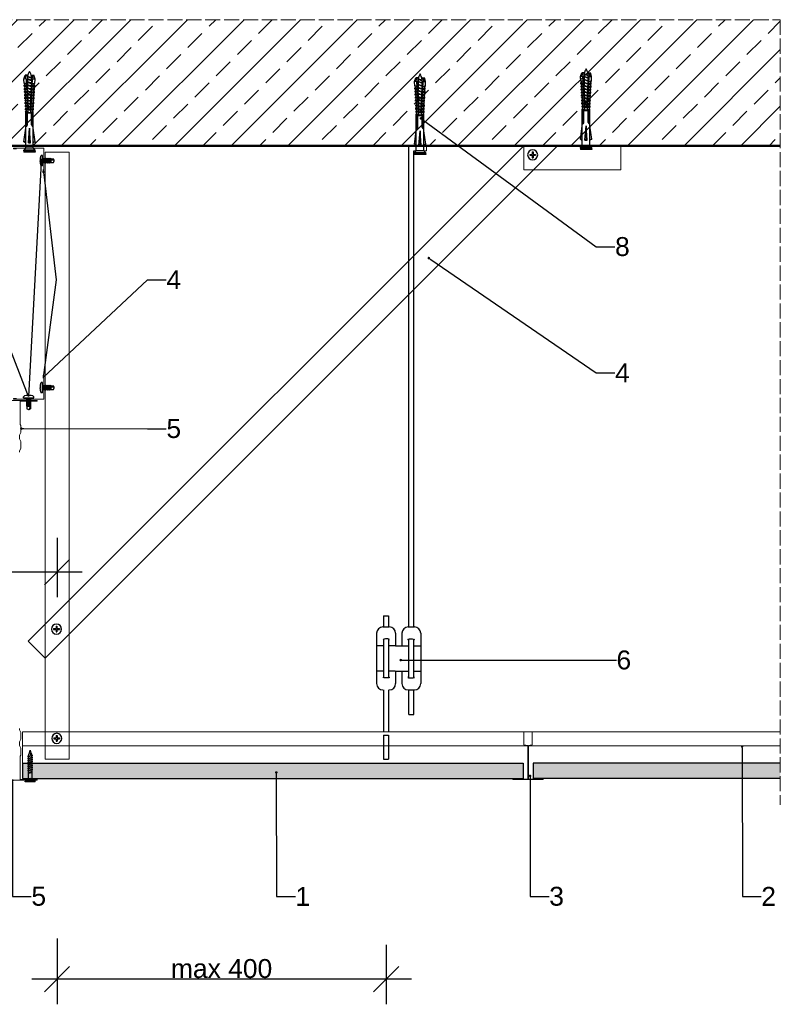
# Model space of a CAD drawing. Header units: millimetres. Extents: x 2099 to 3306, y 5217 to 6011.
# Tile 2 of 2: x 2702 to 3306, y 5230 to 6011. Entities that reach past the tile are written whole.
import ezdxf
from ezdxf import colors
from ezdxf.entities.mleader import LeaderData, LeaderLine
from ezdxf.math import Vec2, Vec3

# ---------------------------------------------------------------- set-up
doc = ezdxf.new("R2010")
doc.units = ezdxf.units.MM
doc.linetypes.add('ACAD_ISO02W100', pattern=[15, 12, -3])
for name, color, linetype, lineweight in [('_RIGIPS AKCESORIA', 7, 'Continuous', 15), ('_RIGIPS KONSTRUKCJA', 7, 'Continuous', 50), ('_Rigips Profil', 7, 'Continuous', 9), ('_RIGIPS PŁYTA', 7, 'Continuous', 25), ('Koniec', 7, 'ACAD_ISO02W100', 9), ('kreskowanie', 7, 'Continuous', 15), ('Wymiary', 7, 'Continuous', 18)]:
    doc.layers.add(name, color=color, linetype=linetype, lineweight=lineweight)
doc.layers.add('_Rigips Plyta', color=7, linetype='Continuous')
doc.layers.add('_Rigips_Akcesoria', color=7, linetype='Continuous')
doc.styles.get("Standard").update_dxf_attribs({"font": 'arial.ttf'})
doc.dimstyles.new('Rigips', dxfattribs={"dimtxt": 10, "dimasz": 10, "dimexe": 1.25, "dimexo": 0.625, "dimtad": 1, "dimtxsty": 'Standard', "dimblk": 'OBLIQUE', "dimcen": 2.5, "dimdle": 1, "dimadec": 0, "dimazin": 0, "dimtfac": 1, "dimtmove": 0, "dimatfit": 3, "dimldrblk": 'DOT', "dimfxl": 1, "dimarcsym": 0})
pattern_1 = [(0, (63.1032, 96.2978), (0.396875, 0.79375), [0, -0.79375])]

# ---------------------------------------------------------------- blocks, each defined once
blk = doc.blocks.new('T24')
at = {"layer": '_Rigips Profil'}
for p, q in [((302.61, -139.67), (302.61, -129.54)), ((302.81, -129.34), (308.91, -129.34)), ((309.11, -129.54), (309.11, -139.67)), ((305.45, -140.31), (302.78, -139.87)), ((305.61, -140.51), (305.61, -166.64)), ((306.11, -140.51), (306.11, -166.64)), ((308.95, -139.87), (306.28, -140.31)), ((293.86, -167.24), (293.86, -166.44)), ((293.96, -166.34), (294.86, -166.34)), ((293.96, -167.34), (317.76, -167.34)), ((294.36, -166.84), (305.41, -166.84)), ((306.31, -166.84), (317.36, -166.84)), ((317.76, -166.34), (316.86, -166.34)), ((317.86, -167.24), (317.86, -166.44))]:
    blk.add_line(p, q, dxfattribs=at)
for centre, radius, start, end in [((302.81, -129.54), 0.2, 90, 180), ((308.91, -129.54), 0.2, 0, 90), ((302.81, -139.67), 0.2, 180, 260.53768), ((305.41, -140.51), 0.2, 0, 80.53768), ((306.31, -140.51), 0.2, 99.46232, 180), ((308.91, -139.67), 0.2, 279.46232, 0), ((293.96, -166.44), 0.1, 90, 180), ((293.96, -167.24), 0.1, 180, 270), ((305.41, -166.64), 0.2, 270, 0), ((306.31, -166.64), 0.2, 180, 270), ((317.76, -166.44), 0.1, 0, 90), ((317.76, -167.24), 0.1, 270, 0)]:
    blk.add_arc(centre, radius, start, end, dxfattribs=at)
blk = doc.blocks.new('_Dot')
at = {"color": 0, "linetype": 'ByBlock', "lineweight": -2}
blk.add_line((-0.5, 0), (-1, 0), dxfattribs=at)
at = {"color": 0, "linetype": 'ByBlock', "const_width": 0.5}
blk.add_lwpolyline([(-0.25, 0, 1), (0.25, 0, 1)], format="xyb", close=True, dxfattribs=at)
blk = doc.blocks.new('Katownik 19x24')
at = {"layer": '_RIGIPS AKCESORIA'}
for p, q in [((652.64, 133.08), (652.64, 109.53)), ((653.14, 133.08), (653.14, 131.08)), ((671.39, 109.83), (669.39, 109.83)), ((652.84, 109.33), (671.39, 109.33))]:
    blk.add_line(p, q, dxfattribs=at)
for centre, radius, start, end in [((652.89, 133.08), 0.25, 0, 180), ((652.84, 109.53), 0.2, 180, 270), ((671.39, 109.58), 0.25, 270, 90)]:
    blk.add_arc(centre, radius, start, end, dxfattribs=at)
blk = doc.blocks.new('F13')
at = {"layer": '_RIGIPS AKCESORIA'}
for p, q in [((653.62, 96.67), (652.62, 94.67)), ((652.62, 94.67), (652.62, 89.17)), ((653.62, 97.67), (653.62, 96.67)), ((653.62, 87.17), (652.62, 89.17)), ((653.62, 87.17), (653.62, 84.17)), ((653.62, 84.17), (652.62, 82.17)), ((652.62, 82.17), (652.62, 76.67)), ((653.12, 75.67), (652.62, 76.67)), ((653.12, 75.67), (653.12, 57.37)), ((666.12, 75.42), (666.12, 73.42)), ((666.62, 56.87), (666.62, 75.42)), ((639.87, 57.17), (652.92, 57.17)), ((639.87, 56.67), (666.42, 56.67))]:
    blk.add_line(p, q, dxfattribs=at)
for centre, radius, start, end in [((666.37, 75.42), 0.25, 0, 180), ((639.87, 56.92), 0.25, 90, 270), ((652.92, 57.37), 0.2, 270, 0), ((666.42, 56.87), 0.2, 270, 0)]:
    blk.add_arc(centre, radius, start, end, dxfattribs=at)
blk = doc.blocks.new('kolek rozprezny komplet 60')
for p, q in [((390.66, 217.01), (390.76, 218.91)), ((393.75, 218.75), (390.71, 217.96)), ((393.81, 219.85), (390.76, 218.91)), ((393.68, 217.35), (393.81, 219.85)), ((397.41, 219.66), (393.81, 219.85)), ((397.31, 217.76), (397.41, 219.66)), ((399, 219.58), (397.82, 218.98)), ((398.9, 217.68), (399, 219.58)), ((399.8, 219.54), (399, 219.58)), ((399.7, 217.64), (399.8, 219.54)), ((401.4, 219.45), (400.22, 218.85)), ((401.3, 217.56), (401.4, 219.45)), ((402.2, 219.41), (401.4, 219.45)), ((402.1, 217.51), (402.2, 219.41)), ((403.8, 219.33), (402.61, 218.72)), ((403.7, 217.43), (403.8, 219.33)), ((404.6, 219.29), (403.8, 219.33)), ((404.5, 217.39), (404.6, 219.29)), ((406.19, 219.2), (405.01, 218.6)), ((406.09, 217.3), (406.19, 219.2)), ((406.99, 219.16), (406.19, 219.2)), ((406.89, 217.26), (406.99, 219.16)), ((408.59, 219.08), (407.41, 218.47)), ((408.49, 217.18), (408.59, 219.08)), ((409.39, 219.03), (408.59, 219.08)), ((409.29, 217.14), (409.39, 219.03)), ((410.99, 218.95), (409.8, 218.35)), ((410.89, 217.05), (410.99, 218.95)), ((412.59, 218.87), (411.4, 218.26)), ((412.49, 216.97), (412.59, 218.87)), ((413.38, 218.82), (412.59, 218.87)), ((413.28, 216.93), (413.38, 218.82)), ((414.98, 218.74), (413.8, 218.14)), ((414.88, 216.84), (414.98, 218.74)), ((415.78, 218.7), (414.98, 218.74)), ((415.68, 216.8), (415.78, 218.7)), ((443.47, 219.95), (432.8, 218.45)), ((443.47, 218.45), (443.47, 219.95)), ((443.47, 219.95), (444.34, 218.45)), ((450.17, 219.95), (448.67, 218.45)), ((450.17, 219.95), (450.17, 210.95)), ((450.67, 219.95), (450.17, 219.95)), ((450.67, 219.95), (450.67, 210.95)), ((450.67, 219.35), (451.17, 219.95)), ((451.17, 219.95), (451.67, 219.95)), ((451.17, 219.95), (451.17, 210.95)), ((451.67, 219.95), (451.67, 210.95)), ((393.15, 216.88), (390.66, 217.01)), ((393.15, 214.02), (390.66, 213.89)), ((390.66, 213.89), (390.76, 211.99)), ((393.75, 212.15), (390.71, 212.94)), ((393.81, 211.05), (390.76, 211.99)), ((391.67, 216.95), (392.67, 216.95)), ((392.67, 216.95), (391.67, 213.95)), ((391.67, 213.95), (391.71, 213.45)), ((391.71, 213.45), (392.07, 213.95)), ((392.67, 216.95), (392.07, 213.95)), ((393.07, 216.95), (392.07, 213.95)), ((392.07, 213.95), (393.67, 213.95)), ((392.67, 216.95), (393.04, 217.45)), ((393.07, 216.95), (393.04, 217.45)), ((393.07, 216.95), (394.67, 216.95)), ((394.67, 216.95), (393.67, 213.95)), ((393.67, 213.95), (393.7, 213.55)), ((417.38, 216.11), (393.68, 217.35)), ((417.38, 214.79), (393.68, 213.55)), ((393.68, 213.55), (393.81, 211.05)), ((420.47, 216.55), (393.71, 217.95)), ((420.47, 214.35), (393.71, 212.95)), ((393.78, 213.55), (394.07, 213.95)), ((397.41, 211.24), (393.81, 211.05)), ((394.67, 216.95), (394.07, 213.95)), ((395.07, 216.95), (394.07, 213.95)), ((394.07, 213.95), (396.07, 213.95)), ((394.67, 216.95), (394.92, 217.29)), ((395.07, 216.95), (395.05, 217.28)), ((395.07, 216.95), (397.07, 216.95)), ((397.07, 216.95), (396.07, 213.95)), ((396.07, 213.95), (396.09, 213.67)), ((396.28, 213.68), (396.47, 213.95)), ((397.07, 216.95), (396.47, 213.95)), ((397.47, 216.95), (396.47, 213.95)), ((396.47, 213.95), (398.47, 213.95)), ((397.07, 216.95), (397.23, 217.17)), ((397.31, 213.14), (397.41, 211.24)), ((397.47, 216.95), (397.46, 217.16)), ((397.47, 216.95), (399.47, 216.95)), ((397.67, 217.14), (397.71, 217.74)), ((397.67, 213.76), (397.71, 213.16)), ((399, 211.32), (397.82, 211.93)), ((398.47, 217.1), (398.5, 217.7)), ((399.47, 216.95), (398.47, 213.95)), ((398.47, 213.95), (398.48, 213.8)), ((398.47, 213.8), (398.5, 213.2)), ((398.77, 213.81), (398.87, 213.95)), ((399.47, 216.95), (398.87, 213.95)), ((399.87, 216.95), (398.87, 213.95)), ((398.87, 213.95), (400.87, 213.95)), ((398.9, 213.22), (399, 211.32)), ((399.8, 211.36), (399, 211.32)), ((399.47, 216.95), (399.55, 217.05)), ((399.7, 213.26), (399.8, 211.36)), ((399.87, 216.95), (399.87, 217.03)), ((399.87, 216.95), (401.38, 216.95)), ((400.07, 217.02), (400.1, 217.62)), ((400.07, 213.88), (400.1, 213.28)), ((401.4, 211.45), (400.22, 212.05)), ((400.87, 216.98), (400.9, 217.58)), ((401.87, 216.92), (400.87, 213.95)), ((400.87, 213.95), (400.88, 213.92)), ((400.87, 213.92), (400.9, 213.32)), ((401.87, 216.92), (401.27, 213.95)), ((402.26, 216.9), (401.27, 213.95)), ((401.27, 213.95), (401.38, 213.95)), ((401.27, 213.94), (401.27, 213.95)), ((401.3, 213.35), (401.4, 211.45)), ((402.2, 211.49), (401.4, 211.45)), ((402.1, 213.39), (402.2, 211.49)), ((402.47, 216.89), (402.5, 217.49)), ((402.47, 214.01), (402.5, 213.41)), ((403.8, 211.57), (402.61, 212.18)), ((403.27, 216.85), (403.3, 217.45)), ((403.27, 214.05), (403.3, 213.45)), ((404.22, 216.8), (403.31, 214.05)), ((404.24, 216.8), (403.7, 214.07)), ((403.7, 213.47), (403.8, 211.57)), ((404.62, 216.78), (403.72, 214.07)), ((404.6, 211.62), (403.8, 211.57)), ((404.5, 213.51), (404.6, 211.62)), ((404.86, 216.77), (404.9, 217.37)), ((404.86, 214.13), (404.9, 213.53)), ((406.19, 211.7), (405.01, 212.3)), ((405.66, 216.73), (405.69, 217.32)), ((405.66, 214.17), (405.69, 213.58)), ((406.58, 216.68), (405.75, 214.18)), ((406.09, 213.6), (406.19, 211.7)), ((406.62, 216.68), (406.12, 214.2)), ((406.98, 216.66), (406.16, 214.2)), ((406.99, 211.74), (406.19, 211.7)), ((406.89, 213.64), (406.99, 211.74)), ((407.26, 216.64), (407.29, 217.24)), ((407.26, 214.26), (407.29, 213.66)), ((408.59, 211.82), (407.41, 212.43)), ((408.06, 216.6), (408.09, 217.2)), ((408.06, 214.3), (408.09, 213.7)), ((408.94, 216.55), (408.19, 214.31)), ((408.49, 213.72), (408.59, 211.82)), ((408.99, 216.55), (408.55, 214.33)), ((409.39, 211.87), (408.59, 211.82)), ((409.34, 216.53), (408.6, 214.33)), ((409.29, 213.76), (409.39, 211.87)), ((409.66, 216.52), (409.69, 217.12)), ((409.66, 214.38), (409.69, 213.79)), ((410.99, 211.95), (409.8, 212.55)), ((410.46, 216.47), (410.49, 217.07)), ((410.46, 214.43), (410.49, 213.83)), ((411.3, 216.43), (410.64, 214.44)), ((410.89, 213.85), (410.99, 211.95)), ((411.37, 216.43), (410.98, 214.45)), ((411.69, 216.41), (411.04, 214.46)), ((412.59, 212.03), (411.4, 212.64)), ((412.05, 216.39), (412.09, 216.99)), ((412.05, 214.51), (412.09, 213.91)), ((412.49, 213.93), (412.59, 212.03)), ((413.38, 212.08), (412.59, 212.03)), ((412.85, 216.35), (412.89, 216.95)), ((412.85, 214.55), (412.89, 213.95)), ((413.66, 216.31), (413.08, 214.56)), ((413.28, 213.97), (413.38, 212.08)), ((413.75, 216.3), (413.4, 214.58)), ((414.05, 216.29), (413.49, 214.58)), ((414.98, 212.16), (413.8, 212.76)), ((414.45, 216.27), (414.48, 216.86)), ((414.45, 214.64), (414.48, 214.04)), ((414.88, 214.06), (414.98, 212.16)), ((415.78, 212.2), (414.98, 212.16)), ((415.25, 216.22), (415.28, 216.82)), ((415.25, 214.68), (415.28, 214.08)), ((416.02, 216.18), (415.52, 214.69)), ((415.68, 214.1), (415.78, 212.2)), ((416.12, 216.18), (415.83, 214.71)), ((416.41, 216.16), (415.93, 214.71)), ((417.38, 218.62), (416.2, 218.01)), ((417.38, 212.29), (416.2, 212.89)), ((417.28, 216.72), (417.38, 218.62)), ((417.28, 214.18), (417.38, 212.29)), ((418.18, 218.57), (417.38, 218.62)), ((418.18, 212.33), (417.38, 212.29)), ((418.22, 215.58), (418.01, 214.95)), ((418.08, 216.68), (418.18, 218.57)), ((418.08, 214.22), (418.18, 212.33)), ((419.78, 218.49), (418.59, 217.89)), ((419.78, 212.41), (418.59, 213.01)), ((419.68, 216.59), (419.78, 218.49)), ((419.68, 214.31), (419.78, 212.41)), ((430.17, 217.15), (419.71, 217.15)), ((430.17, 213.75), (419.71, 213.75)), ((431.37, 217.95), (419.75, 217.95)), ((431.37, 212.95), (419.75, 212.95)), ((448.67, 218.45), (419.77, 218.45)), ((448.67, 212.45), (419.77, 212.45)), ((420.47, 217.15), (420.47, 213.75)), ((420.67, 217.15), (420.67, 213.75)), ((420.87, 217.15), (420.87, 213.75)), ((444.34, 216.37), (432.8, 215.45)), ((432.8, 215.45), (443.47, 215.45)), ((444.34, 214.53), (432.8, 215.45)), ((443.47, 210.95), (432.8, 212.45)), ((444.34, 216.37), (443.47, 215.45)), ((444.34, 214.53), (443.47, 215.45)), ((443.47, 212.45), (443.47, 210.95)), ((443.47, 210.95), (444.34, 212.45)), ((444.34, 214.53), (444.34, 216.37)), ((448.67, 218.45), (448.67, 212.45)), ((448.67, 216.95), (448.67, 213.95)), ((450.17, 210.95), (448.67, 212.45)), ((450.67, 210.95), (450.17, 210.95)), ((450.67, 211.55), (451.17, 210.95)), ((451.17, 210.95), (451.67, 210.95))]:
    blk.add_line(p, q)
for centre, radius, start, end in [((397.68, 219.24), 0.3, 177, 297), ((400.08, 219.12), 0.3, 177, 297), ((402.48, 218.99), 0.3, 177, 297), ((404.87, 218.87), 0.3, 177, 297), ((407.27, 218.74), 0.3, 177, 297), ((393.41, 206.24), 10.85, 99.20383, 121.90826), ((393.41, 224.66), 10.85, 238.09174, 260.79617), ((393.65, 216.85), 0.5, 87, 177), ((393.65, 214.05), 0.5, 183, 273), ((397.68, 211.66), 0.3, 63, 183), ((400.08, 211.78), 0.3, 63, 183), ((402.48, 211.91), 0.3, 63, 183), ((404.87, 212.03), 0.3, 63, 183), ((407.27, 212.16), 0.3, 63, 183), ((409.67, 218.61), 0.3, 177, 297), ((409.67, 212.29), 0.3, 63, 183), ((411.27, 218.53), 0.3, 177, 297), ((411.27, 212.37), 0.3, 63, 183), ((413.66, 218.41), 0.3, 177, 297), ((413.66, 212.5), 0.3, 63, 183), ((416.06, 218.28), 0.3, 177, 297), ((416.06, 212.62), 0.3, 63, 183), ((417.55, 215.45), 0.682, 255.86037, 104.13858), ((418.46, 218.15), 0.3, 177, 297), ((418.46, 212.75), 0.3, 63, 183), ((422.67, 216.95), 1, 90, 168.46304), ((422.67, 213.95), 1, 191.53696, 270), ((430.17, 218.45), 1.3, 270, 0), ((430.17, 212.45), 1.3, 0, 90)]:
    blk.add_arc(centre, radius, start, end)
blk = doc.blocks.new('TN_gora')
at = {"layer": '_Rigips_Akcesoria'}
for p, q in [((2339.89, 2380.26), (2339.89, 2382.26)), ((2339.89, 2382.26), (2340.55, 2382.26)), ((2340.55, 2380.26), (2340.55, 2382.26)), ((2337.89, 2380.26), (2339.89, 2380.26)), ((2337.89, 2379.59), (2337.89, 2380.26)), ((2337.89, 2379.59), (2339.89, 2379.59)), ((2339.89, 2377.59), (2339.89, 2379.59)), ((2339.89, 2377.59), (2340.55, 2377.59)), ((2340.55, 2380.26), (2342.55, 2380.26)), ((2340.55, 2379.59), (2342.55, 2379.59)), ((2340.55, 2377.59), (2340.55, 2379.59)), ((2342.55, 2379.59), (2342.55, 2380.26))]:
    blk.add_line(p, q, dxfattribs=at)
blk.add_circle((2340.22, 2379.92), 4, dxfattribs=at)
blk = doc.blocks.new('sr')
at = {"layer": '_Rigips_Akcesoria'}
for p, q in [((0, 0.75), (0.44, 0.75)), ((0.65, 0.75), (0.4, 1.02)), ((0.4, 1.02), (0.64, -0.7)), ((0.87, -0.7), (0.65, 0.75)), ((0.65, 0.75), (1.15, 0.75)), ((1.11, 1.02), (1.35, -0.7)), ((1.36, 0.75), (1.11, 1.02)), ((1.58, -0.7), (1.36, 0.75)), ((1.36, 0.75), (1.79, 0.75)), ((2, 0.75), (1.75, 1.02)), ((1.75, 1.02), (1.99, -0.7)), ((2.22, -0.7), (2, 0.75)), ((2, 0.75), (2.46, 0.75)), ((2.67, 0.75), (2.42, 1.02)), ((2.42, 1.02), (2.66, -0.7)), ((2.67, 0.75), (3.12, 0.75)), ((2.89, -0.7), (2.67, 0.75)), ((3.33, 0.75), (3.08, 1.02)), ((3.08, 1.02), (3.32, -0.7)), ((3.55, -0.7), (3.33, 0.75)), ((3.33, 0.75), (3.74, 0.75)), ((3.96, 0.75), (3.7, 1.02)), ((3.7, 1.02), (3.94, -0.7)), ((4.17, -0.7), (3.96, 0.75)), ((3.96, 0.75), (4.39, 0.75)), ((4.6, 0.75), (4.35, 1.02)), ((4.35, 1.02), (4.59, -0.7)), ((4.82, -0.7), (4.6, 0.75)), ((4.6, 0.75), (5.02, 0.75)), ((5.24, 0.75), (4.99, 1.02)), ((4.99, 1.02), (5.23, -0.7)), ((5.46, -0.7), (5.24, 0.75)), ((5.24, 0.75), (5.7, 0.75)), ((5.91, 0.75), (5.66, 1.02)), ((5.66, 1.02), (5.9, -0.7)), ((6.13, -0.7), (5.91, 0.75)), ((5.91, 0.75), (6.32, 0.75)), ((6.26, 1.02), (6.32, 0.75)), ((6.51, 0.75), (6.26, 1.02)), ((6.32, 0.75), (6.59, -0.52)), ((6.51, 0.75), (8.69, 0.75)), ((6.59, -0.52), (6.51, 0.75)), ((6.53, 0.39), (7.92, 0.39)), ((7.92, 0.39), (9.17, 0.08)), ((9.17, 0.2), (8.69, 0.75)), ((9.17, -0.04), (9.17, 0.2)), ((0, -0.7), (0.64, -0.7)), ((0.64, -0.7), (0.79, -0.95)), ((0.79, -0.95), (0.87, -0.7)), ((0.87, -0.7), (1.35, -0.7)), ((1.35, -0.7), (1.51, -0.95)), ((1.51, -0.95), (1.58, -0.7)), ((1.58, -0.7), (1.99, -0.7)), ((1.99, -0.7), (2.14, -0.95)), ((2.14, -0.95), (2.22, -0.7)), ((2.22, -0.7), (2.66, -0.7)), ((2.66, -0.7), (2.81, -0.95)), ((2.81, -0.95), (2.89, -0.7)), ((2.89, -0.7), (3.32, -0.7)), ((3.32, -0.7), (3.47, -0.95)), ((3.47, -0.95), (3.55, -0.7)), ((3.55, -0.7), (3.94, -0.7)), ((3.94, -0.7), (4.1, -0.95)), ((4.1, -0.95), (4.17, -0.7)), ((4.17, -0.7), (4.59, -0.7)), ((4.59, -0.7), (4.75, -0.95)), ((4.75, -0.95), (4.82, -0.7)), ((4.82, -0.7), (5.23, -0.7)), ((5.23, -0.7), (5.38, -0.95)), ((5.38, -0.95), (5.46, -0.7)), ((5.46, -0.7), (5.9, -0.7)), ((5.9, -0.7), (6.06, -0.95)), ((6.06, -0.95), (6.13, -0.7)), ((6.13, -0.7), (8.64, -0.7)), ((8.64, -0.7), (9.17, -0.04))]:
    blk.add_line(p, q, dxfattribs=at)
blk = doc.blocks.new('pchelka')
at = {"layer": '_Rigips_Akcesoria'}
for p, q in [((-0.27, 0.77), (-0.27, 0.35)), ((-0.27, 0.35), (0.01, 0.35)), ((0.01, -0.17), (0.01, 0.35)), ((1.56, 4.09), (0.6, 4.09)), ((1.56, -3.91), (1.56, 4.09)), ((-0.27, -0.17), (0.01, -0.17)), ((-0.27, -0.59), (-0.27, -0.17)), ((1.56, -3.91), (0.6, -3.91))]:
    blk.add_line(p, q, dxfattribs=at)
for centre, radius, start, end in [((11.46, 1.09), 11.74, 168.81783, 181.54986), ((13.29, -8.02), 17.54, 136.34353, 139.54371), ((11.46, -0.91), 11.74, 178.45014, 191.18217), ((13.29, 8.2), 17.54, 220.45629, 223.65647)]:
    blk.add_arc(centre, radius, start, end, dxfattribs=at)
at = {"layer": '_Rigips_Akcesoria', "yscale": 1.99}
blk.add_blockref('sr', (1.56, 0.09), dxfattribs=at)
blk = doc.blocks.new('TN 25')
at = {"layer": '_Rigips_Akcesoria'}
for p, q in [((0, -0.84), (0, 7.16)), ((0, 7.16), (0.46, 7.16)), ((0.46, 4.78), (0, 4.78)), ((0, 3.5), (1.77, 3.5)), ((0, 2.83), (1.77, 2.83)), ((0.46, 1.64), (0, 1.64)), ((0.46, 7.16), (0.46, 4.78)), ((0.46, -0.84), (0.46, 1.64)), ((1.77, 3.5), (1.77, 4.2)), ((1.77, 2.83), (1.77, 2.18)), ((3.02, 4.46), (8.47, 4.46)), ((7.49, 2.01), (3.55, 2.01)), ((7.12, 4.46), (7.12, 3.18)), ((8.03, 2.01), (7.12, 4.46)), ((7.12, 3.18), (7.65, 1.53)), ((7.65, 1.53), (8.03, 2.01)), ((9.41, 2.01), (8.03, 2.01)), ((8.47, 4.46), (8.79, 5)), ((9.61, 1.51), (8.47, 4.46)), ((8.79, 5), (9.93, 2.01)), ((9, 4.46), (10.1, 4.46)), ((9.93, 2.01), (9.61, 1.51)), ((11.04, 2.01), (9.93, 2.01)), ((10.1, 4.46), (10.41, 5)), ((11.23, 1.51), (10.1, 4.46)), ((10.41, 5), (11.56, 2.01)), ((10.62, 4.46), (11.67, 4.46)), ((11.56, 2.01), (11.23, 1.51)), ((12.61, 2.01), (11.56, 2.01)), ((11.67, 4.46), (11.99, 5)), ((12.81, 1.51), (11.67, 4.46)), ((11.99, 5), (13.14, 2.01)), ((12.2, 4.46), (13.21, 4.46)), ((13.14, 2.01), (12.81, 1.51)), ((14.15, 2.01), (13.14, 2.01)), ((13.21, 4.46), (13.52, 5)), ((14.34, 1.51), (13.21, 4.46)), ((13.52, 5), (14.67, 2.01)), ((13.73, 4.46), (14.8, 4.46)), ((14.67, 2.01), (14.34, 1.51)), ((15.74, 2.01), (14.67, 2.01)), ((14.8, 4.46), (15.12, 5)), ((15.94, 1.51), (14.8, 4.46)), ((15.12, 5), (16.26, 2.01)), ((15.33, 4.46), (16.42, 4.46)), ((16.26, 2.01), (15.94, 1.51)), ((17.36, 2.01), (16.26, 2.01)), ((16.42, 4.46), (16.73, 5)), ((17.55, 1.51), (16.42, 4.46)), ((16.73, 5), (17.88, 2.01)), ((16.94, 4.46), (17.99, 4.46)), ((17.88, 2.01), (17.55, 1.51)), ((18.93, 2.01), (17.88, 2.01)), ((17.99, 4.46), (18.31, 5)), ((19.13, 1.51), (17.99, 4.46)), ((18.31, 5), (19.45, 2.01)), ((18.52, 4.46), (19.68, 4.46)), ((19.45, 2.01), (19.13, 1.51)), ((19.45, 2.01), (20.62, 2.01)), ((19.68, 4.46), (20, 5)), ((20.82, 1.51), (19.68, 4.46)), ((20, 5), (21.14, 2.01)), ((20.21, 4.46), (20.7, 4.46)), ((20.7, 4.46), (22.28, 3.98)), ((21.14, 2.01), (20.82, 1.51)), ((21.14, 2.01), (21.81, 2.12)), ((21.85, 1.83), (21.67, 3.28)), ((21.67, 3.28), (22.14, 2.4)), ((22.14, 2.4), (21.85, 1.83)), ((22.7, 2.36), (22.14, 2.4)), ((22.28, 3.98), (22.56, 4.37)), ((22.7, 2.36), (22.28, 3.98)), ((22.56, 4.37), (23.03, 2.71)), ((23.03, 2.71), (22.7, 2.36)), ((22.71, 3.85), (25, 3.24)), ((25, 3.24), (23.03, 2.71)), ((0, -0.84), (0.46, -0.84))]:
    blk.add_line(p, q, dxfattribs=at)
for centre, major_axis, ratio, start_param, end_param in [((3.09, 7.67), (0.17, 3.2), 0.826134, 1.773653, 3.180586), ((-0.04, 0.9), (0, 3.93), 0.848176, -0.720942, -0.151112), ((3.37, -1.57), (0.28, 3.57), 0.832181, 0.035984, 1.430787), ((-2.73, 15.91), (0, 14.76), 0.848176, 3.399396, 3.475072), ((0.59, 4.62), (0, 2.81), 0.848176, 3.475072, 3.862535), ((1.66, 3.18), (0, 0.895), 0.848176, -1.552777, -0.720942), ((1.66, 3.18), (0, 0.895), 0.848176, 3.862535, 4.730408)]:
    blk.add_ellipse(centre, major_axis=major_axis, ratio=ratio, start_param=start_param, end_param=end_param, dxfattribs=at)
blk = doc.blocks.new('_Oblique')
at = {"color": 0, "linetype": 'ByBlock', "lineweight": -2}
blk.add_line((-0.5, -0.5), (0.5, 0.5), dxfattribs=at)
blk = doc.blocks.new('*D53')
at = {"layer": '_RIGIPS AKCESORIA', "color": 0, "lineweight": -2, "transparency": 16777216}
for p, q in [((2471, 5605.35), (2471, 5553.04)), ((2731.97, 5600.1), (2731.97, 5553.04)), ((2751.97, 5573.04), (2451, 5573.04))]:
    blk.add_line(p, q, dxfattribs=at)
at = {"layer": 'Defpoints', "color": 0, "transparency": 16777216}
for p in [(2471, 5605.98), (2731.97, 5600.73), (2471, 5573.04)]:
    blk.add_point(p, dxfattribs=at)
at = {"layer": '_RIGIPS AKCESORIA', "color": 0, "lineweight": -2, "transparency": 16777216, "xscale": 20, "yscale": 20, "zscale": 20, "rotation": 180}
blk.add_blockref('_Oblique', (2471, 5573.04), dxfattribs=at)
at = {"layer": '_RIGIPS AKCESORIA', "color": 0, "lineweight": -2, "transparency": 16777216, "xscale": 20, "yscale": 20, "zscale": 20}
blk.add_blockref('_Oblique', (2731.97, 5573.04), dxfattribs=at)
at = {"layer": '_RIGIPS AKCESORIA', "color": 0, "transparency": 16777216, "insert": (2601.48, 5581.32), "char_height": 15, "attachment_point": 5}
blk.add_mtext('max 400', dxfattribs=at)
blk = doc.blocks.new('*D54')
at = {"layer": '_RIGIPS AKCESORIA', "color": 0, "lineweight": -2, "transparency": 16777216}
for p, q in [((2731.97, 5282.53), (2731.97, 5230.22)), ((2992.95, 5277.28), (2992.95, 5230.22)), ((3012.95, 5250.22), (2711.97, 5250.22))]:
    blk.add_line(p, q, dxfattribs=at)
at = {"layer": 'Defpoints', "color": 0, "transparency": 16777216}
for p in [(2731.97, 5283.16), (2992.95, 5277.91), (2731.97, 5250.22)]:
    blk.add_point(p, dxfattribs=at)
at = {"layer": '_RIGIPS AKCESORIA', "color": 0, "lineweight": -2, "transparency": 16777216, "xscale": 20, "yscale": 20, "zscale": 20, "rotation": 180}
blk.add_blockref('_Oblique', (2731.97, 5250.22), dxfattribs=at)
at = {"layer": '_RIGIPS AKCESORIA', "color": 0, "lineweight": -2, "transparency": 16777216, "xscale": 20, "yscale": 20, "zscale": 20}
blk.add_blockref('_Oblique', (2992.95, 5250.22), dxfattribs=at)
at = {"layer": '_RIGIPS AKCESORIA', "color": 0, "transparency": 16777216, "insert": (2862.46, 5258.5), "char_height": 15, "attachment_point": 5}
blk.add_mtext('max 400', dxfattribs=at)

msp = doc.modelspace()

# ---------------------------------------------------------------- hatches: boundary and pattern name
at = {"layer": '_Rigips Plyta'}
h = msp.add_hatch(dxfattribs=at)
h.set_pattern_fill('DOTS', color=253, scale=0.5)
h.set_pattern_definition(pattern_1)
h.paths.add_polyline_path([(2704.496, 5421.423), (2704.496, 5409.423), (3101.553, 5409.423), (3101.553, 5421.423)])
h = msp.add_hatch(dxfattribs=at)
h.set_pattern_fill('DOTS', color=253, scale=0.5)
h.set_pattern_definition(pattern_1)
h.paths.add_polyline_path([(3305.525, 5409.423), (3305.525, 5421.423), (3109.496, 5421.423), (3109.496, 5409.423)])
at = {"layer": 'kreskowanie'}
h = msp.add_hatch(dxfattribs=at)
h.set_pattern_fill('ANSI33', color=256, scale=5)
h.set_pattern_definition([(45, (-82.925, 1341.766), (-22.45064, 22.45064), []), (45, (-60.475, 1341.766), (-22.45064, 22.45064), [15.875, -7.9375])])
h.paths.add_polyline_path([(3305.525, 6011.173), (2099.442, 6011.173), (2099.442, 5911.173), (3305.525, 5911.173)])

# ---------------------------------------------------------------- linework, layer by layer
for p, q in [((3010.868, 5529.545), (3010.868, 5911.173)), ((3014.868, 5529.545), (3014.868, 5907.173)), ((2990.946, 5538.421), (2990.946, 5529.545)), ((2990.946, 5538.421), (2994.946, 5538.421)), ((2994.946, 5538.421), (2994.946, 5529.545)), ((2990.416, 5529.545), (2995.416, 5529.545)), ((2990.946, 5529.545), (2994.946, 5529.545)), ((3010.416, 5529.545), (3015.416, 5529.545)), ((2985.416, 5524.545), (2985.416, 5484.545)), ((3000.416, 5524.545), (3000.416, 5514.545)), ((3005.416, 5524.545), (3005.416, 5514.545)), ((3020.416, 5524.545), (3020.416, 5484.545)), ((2990.946, 5514.545), (2985.416, 5514.545)), ((2990.946, 5519.818), (2990.946, 5489.271)), ((2994.946, 5519.887), (2994.946, 5489.203)), ((3000.181, 5514.545), (2994.946, 5514.545)), ((3000.416, 5514.545), (3005.416, 5514.545)), ((3005.416, 5514.545), (3010.868, 5514.545)), ((3010.868, 5489.206), (3010.868, 5519.884)), ((3014.868, 5489.267), (3014.868, 5519.823)), ((3014.868, 5514.545), (3020.416, 5514.545)), ((2990.946, 5494.545), (2985.416, 5494.545)), ((3000.181, 5494.545), (2994.946, 5494.545)), ((3000.416, 5494.545), (3000.416, 5484.545)), ((3000.416, 5494.545), (3005.416, 5494.545)), ((3005.416, 5494.545), (3010.868, 5494.545)), ((3005.416, 5494.545), (3005.416, 5484.545)), ((3014.868, 5494.545), (3020.416, 5494.545)), ((2990.946, 5479.545), (2990.946, 5446.423)), ((2994.946, 5479.545), (2994.946, 5446.423)), ((3010.416, 5479.545), (3015.416, 5479.545)), ((3010.868, 5459.967), (3010.868, 5479.545)), ((3010.868, 5479.545), (3014.868, 5479.545)), ((3014.868, 5459.967), (3014.868, 5479.545)), ((3010.868, 5459.967), (3014.868, 5459.967)), ((2990.946, 5443.781), (2994.946, 5443.781)), ((2990.946, 5443.781), (2990.946, 5424.583)), ((2994.946, 5443.781), (2994.946, 5424.583)), ((2990.946, 5424.583), (2994.946, 5424.583))]:
    msp.add_line(p, q)
for centre, start, end in [((2990.416, 5524.545), 90, 180), ((2995.416, 5524.545), 0, 90), ((3010.416, 5524.545), 90, 180), ((3015.416, 5524.545), 0, 90), ((2990.416, 5484.545), 180, 270), ((2995.416, 5484.545), 270, 0), ((3010.416, 5484.545), 180, 270), ((3015.416, 5484.545), 270, 0)]:
    msp.add_arc(centre, 5, start, end)
for centre, major_axis, start_param, end_param in [((2993.105, 5519.557), (-2.608, 0), 2.3548422, 6.8788572), ((3012.728, 5489.533), (2.608, 0), 2.3651348, 6.8916589)]:
    msp.add_ellipse(centre, major_axis=major_axis, ratio=0.1784943, start_param=start_param, end_param=end_param)
at = {"extrusion": (0, 0, -1)}
for centre, major_axis, start_param, end_param in [((3012.728, 5519.557), (2.608, 0), 2.3651348, 6.8916589), ((2993.105, 5489.533), (-2.608, 0), 2.3548422, 6.8788572)]:
    msp.add_ellipse(centre, major_axis=major_axis, ratio=0.1784943, start_param=start_param, end_param=end_param, dxfattribs=at)
at = {"layer": '_RIGIPS AKCESORIA'}
for p, q in [((3102.075, 5911.173), (2709.036, 5518.134)), ((3128.945, 5911.173), (2722.471, 5504.699)), ((2722.471, 5906.173), (2722.471, 5424.671)), ((2722.471, 5906.173), (2741.471, 5906.173)), ((2741.471, 5906.173), (2741.471, 5424.671)), ((3014.868, 5907.173), (3024.868, 5907.173)), ((3024.868, 5907.173), (3024.868, 5911.173)), ((3102.075, 5911.173), (3102.075, 5892.173)), ((3178.945, 5911.173), (3178.945, 5892.173)), ((3102.075, 5892.173), (3178.945, 5892.173)), ((2722.471, 5504.699), (2709.036, 5518.134)), ((2741.471, 5424.671), (2722.471, 5424.671))]:
    msp.add_line(p, q, dxfattribs=at)
at = {"layer": '_RIGIPS KONSTRUKCJA'}
msp.add_line((2099.442, 5911.173), (3305.525, 5911.173), dxfattribs=at)
at = {"layer": '_Rigips Profil'}
for p, q in [((2704.496, 5446.423), (3305.525, 5446.423)), ((2704.496, 5421.423), (2704.496, 5446.423)), ((2704.496, 5435.253), (3105.275, 5435.253)), ((3105.775, 5435.253), (3305.525, 5435.253))]:
    msp.add_line(p, q, dxfattribs=at)
at = {"layer": '_RIGIPS PŁYTA'}
for p, q in [((2704.496, 5421.423), (3101.553, 5421.423)), ((2704.496, 5421.423), (2704.496, 5409.423)), ((3101.553, 5421.423), (3101.553, 5409.423)), ((3305.525, 5421.423), (3109.496, 5421.423)), ((3109.496, 5421.423), (3109.496, 5409.423)), ((2704.496, 5409.423), (3101.553, 5409.423)), ((3305.525, 5409.423), (3109.496, 5409.423))]:
    msp.add_line(p, q, dxfattribs=at)
at = {"layer": 'Koniec'}
for p, q in [((2099.442, 6011.173), (3305.525, 6011.173)), ((3305.525, 6011.173), (3305.525, 5388.423))]:
    msp.add_line(p, q, dxfattribs=at)

# ---------------------------------------------------------------- block references
for name, p, rotation in [('kolek rozprezny komplet 60', (2494.678, 6357.847), 270), ('kolek rozprezny komplet 60', (2804.418, 6355.847), 270), ('kolek rozprezny komplet 60', (2936.042, 6359.847), 270), ('TN 25', (2713.89, 5406.77), 90)]:
    msp.add_blockref(name, p, dxfattribs=dict(rotation=rotation))
at = {"layer": '_RIGIPS AKCESORIA', "xscale": -1, "rotation": 90}
msp.add_blockref('Katownik 19x24', (2830.797, 6561.814), dxfattribs=at)
at = {"layer": '_RIGIPS AKCESORIA'}
for p in [(2718.913, 5899.275), (2718.913, 5719.225)]:
    msp.add_blockref('pchelka', p, dxfattribs=at)
for name, p, rotation in [('Katownik 19x24', (2830.797, 5057.531), 90), ('F13', (3355.892, 5765.847), 180), ('pchelka', (2709.407, 5712.731), 270)]:
    msp.add_blockref(name, p, dxfattribs=dict(at, rotation=rotation))
at = {"layer": '_RIGIPS AKCESORIA', "xscale": -1}
msp.add_blockref('F13', (3355.892, 5351.248), dxfattribs=at)
at = {"layer": '_Rigips Profil'}
msp.add_blockref('T24', (2799.662, 5575.762), dxfattribs=at)
at = {"layer": '_Rigips_Akcesoria', "xscale": -1, "rotation": 180}
for p in [(768.915, 8283.871), (391.339, 7907.781), (391.491, 7821.071)]:
    msp.add_blockref('TN_gora', p, dxfattribs=at)

# ---------------------------------------------------------------- dimensions: what is measured, and where the dimension line sits
at = {"layer": '_RIGIPS AKCESORIA'}
for base, p1, p2, picture, middle in [((2470.996, 5573.038), (2731.971, 5600.727), (2470.996, 5605.975), '*D53', (2601.484, 5581.322)), ((2731.971, 5250.218), (2992.946, 5277.907), (2731.971, 5283.156), '*D54', (2862.459, 5258.502))]:
    dim = msp.add_linear_dim(base=base, p1=p1, p2=p2, text='max 400', dimstyle='Rigips', override={"dimtxt": 15, "dimasz": 20, "dimexe": 20, "dimdle": 20}, dxfattribs=at)
    dim.commit()
    dim.dimension.update_dxf_attribs({"geometry": picture, "text_midpoint": middle})

# ---------------------------------------------------------------- leaders
at = {"layer": 'Wymiary'}
ml = msp.add_multileader_mtext('Standard', dxfattribs=at)
ml.set_content('8', color=256)
ml.set_leader_properties()
ml.set_arrow_properties(name='DOT')
ml.build(insert=Vec2(0, 0))
ml.multileader.update_dxf_attribs({"dogleg_length": 0.36, "arrow_head_size": 2})
ctx = ml.context
ctx.base_point, ctx.char_height, ctx.arrow_head_size, ctx.landing_gap_size, ctx.plane_origin = Vec3(3174.386, 5831.114), 15, 2, 0.09, Vec3(3159.524, 5785.002)
notes = []
notes.append((ctx, [(0, (1, 1, 0), (3159.479, 5831.114), (1, 0), 14.907, [(0, [(3020.538, 5932.916)], 0, [])])]))
ctx.mtext.insert, ctx.mtext.flow_direction = Vec3(3174.476, 5838.742), 5
ml = msp.add_multileader_mtext('Standard', dxfattribs=at)
ml.set_content('7', color=256)
ml.set_leader_properties()
ml.set_arrow_properties(name='DOT')
ml.build(insert=Vec2(0, 0))
ml.multileader.update_dxf_attribs({"dogleg_length": 0.36, "arrow_head_size": 2})
ctx = ml.context
ctx.base_point, ctx.char_height, ctx.arrow_head_size, ctx.landing_gap_size, ctx.plane_origin = Vec3(2611.688, 5899.878), 15, 2, 0.09, Vec3(2803.773, 5853.766)
ctx.text_align_type = 2
notes.append((ctx, [(1, (1, 1, 0), (2636.484, 5899.878), (-1, 0), 14.907, [(1, [(2719.462, 5899.941), (2709.436, 5712.364)], 0, [])])]))
ctx.mtext.insert, ctx.mtext.alignment, ctx.mtext.flow_direction = Vec3(2621.488, 5907.378), 3, 5
ml = msp.add_multileader_mtext('Standard', dxfattribs=at)
ml.set_content('4', color=256)
ml.set_leader_properties()
ml.set_arrow_properties(name='DOT')
ml.build(insert=Vec2(0, 0))
ml.multileader.update_dxf_attribs({"dogleg_length": 0.36, "arrow_head_size": 2})
ctx = ml.context
ctx.base_point, ctx.char_height, ctx.arrow_head_size, ctx.landing_gap_size, ctx.plane_origin = Vec3(2818.634, 5804.948), 15, 2, 0.09, Vec3(2803.773, 5758.836)
notes.append((ctx, [(0, (1, 1, 0), (2803.728, 5804.948), (1, 0), 14.907, [(3, [(2721.221, 5890.423), (2731.208, 5804.948), (2721.045, 5727.424)], 0, [])])]))
ctx.mtext.insert, ctx.mtext.flow_direction = Vec3(2818.724, 5812.448), 5
ml = msp.add_multileader_mtext('Standard', dxfattribs=at)
ml.set_content('4', color=256)
ml.set_leader_properties()
ml.set_arrow_properties(name='DOT')
ml.build(insert=Vec2(0, 0))
ml.multileader.update_dxf_attribs({"dogleg_length": 0.36, "arrow_head_size": 2})
ctx = ml.context
ctx.base_point, ctx.char_height, ctx.arrow_head_size, ctx.landing_gap_size, ctx.plane_origin = Vec3(3174.386, 5731.019), 15, 2, 0.09, Vec3(3159.524, 5684.907)
notes.append((ctx, [(0, (1, 1, 0), (3159.479, 5731.019), (1, 0), 14.907, [(0, [(3026.75, 5822.107)], 0, [])])]))
ctx.mtext.insert, ctx.mtext.flow_direction = Vec3(3174.476, 5738.519), 5
ml = msp.add_multileader_mtext('Standard', dxfattribs=at)
ml.set_content('5', color=256)
ml.set_leader_properties()
ml.set_arrow_properties(name='DOT')
ml.build(insert=Vec2(0, 0))
ml.multileader.update_dxf_attribs({"dogleg_length": 0.36, "arrow_head_size": 2})
ctx = ml.context
ctx.base_point, ctx.char_height, ctx.arrow_head_size, ctx.landing_gap_size, ctx.plane_origin = Vec3(2818.634, 5686.778), 15, 2, 0.09, Vec3(2803.773, 5640.666)
notes.append((ctx, [(0, (1, 1, 0), (2803.728, 5686.778), (1, 0), 14.907, [(0, [(2703.688, 5686.841)], 0, [])])]))
ctx.mtext.insert, ctx.mtext.flow_direction = Vec3(2818.724, 5694.406), 5
ml = msp.add_multileader_mtext('Standard', dxfattribs=at)
ml.set_content('6', color=256)
ml.set_leader_properties()
ml.set_arrow_properties(name='DOT')
ml.build(insert=Vec2(0, 0))
ml.multileader.update_dxf_attribs({"dogleg_length": 0.36, "arrow_head_size": 2})
ctx = ml.context
ctx.base_point, ctx.char_height, ctx.arrow_head_size, ctx.landing_gap_size, ctx.plane_origin = Vec3(3175.499, 5503.227), 15, 2, 0.09, Vec3(3160.637, 5457.114)
notes.append((ctx, [(0, (1, 1, 0), (3160.592, 5503.227), (1, 0), 14.907, [(0, [(3004.525, 5503.252)], 0, [])])]))
ctx.mtext.insert, ctx.mtext.flow_direction = Vec3(3175.589, 5510.854), 5
ml = msp.add_multileader_mtext('Standard', dxfattribs=at)
ml.set_content('2', color=256)
ml.set_leader_properties()
ml.set_arrow_properties(name='DOT')
ml.build(insert=Vec2(0, 0))
ml.multileader.update_dxf_attribs({"dogleg_length": 0.36, "arrow_head_size": 2})
ctx = ml.context
ctx.base_point, ctx.char_height, ctx.arrow_head_size, ctx.landing_gap_size, ctx.plane_origin = Vec3(3290.342, 5315.812), 15, 2, 0.09, Vec3(3275.48, 5269.7)
notes.append((ctx, [(0, (1, 1, 0), (3275.436, 5315.812), (1, 0), 14.907, [(0, [(3275.251, 5434.756)], 0, [])])]))
ctx.mtext.insert, ctx.mtext.flow_direction = Vec3(3290.432, 5323.312), 5
ml = msp.add_multileader_mtext('Standard', dxfattribs=at)
ml.set_content('1', color=256)
ml.set_leader_properties()
ml.set_arrow_properties(name='DOT')
ml.build(insert=Vec2(0, 0))
ml.multileader.update_dxf_attribs({"dogleg_length": 0.36, "arrow_head_size": 2})
ctx = ml.context
ctx.base_point, ctx.char_height, ctx.arrow_head_size, ctx.landing_gap_size, ctx.plane_origin = Vec3(2920.953, 5315.812), 15, 2, 0.09, Vec3(2906.091, 5269.7)
notes.append((ctx, [(0, (1, 1, 0), (2906.047, 5315.812), (1, 0), 14.907, [(0, [(2905.862, 5414.138)], 0, [])])]))
ctx.mtext.insert, ctx.mtext.flow_direction = Vec3(2921.043, 5323.312), 5
ml = msp.add_multileader_mtext('Standard', dxfattribs=at)
ml.set_content('3', color=256)
ml.set_leader_properties()
ml.set_arrow_properties(name='DOT')
ml.build(insert=Vec2(0, 0))
ml.multileader.update_dxf_attribs({"dogleg_length": 0.36, "arrow_head_size": 2})
ctx = ml.context
ctx.base_point, ctx.char_height, ctx.arrow_head_size, ctx.landing_gap_size, ctx.plane_origin = Vec3(3122.201, 5315.812), 15, 2, 0.09, Vec3(3107.339, 5269.7)
notes.append((ctx, [(0, (1, 1, 0), (3107.294, 5315.812), (1, 0), 14.907, [(0, [(3107.11, 5411.348)], 0, [])])]))
ctx.mtext.insert, ctx.mtext.flow_direction = Vec3(3122.291, 5323.445), 5
ml = msp.add_multileader_mtext('Standard', dxfattribs=at)
ml.set_content('5', color=256)
ml.set_leader_properties()
ml.set_arrow_properties(name='DOT')
ml.build(insert=Vec2(0, 0))
ml.multileader.update_dxf_attribs({"dogleg_length": 0.36, "arrow_head_size": 2})
ctx = ml.context
ctx.base_point, ctx.char_height, ctx.arrow_head_size, ctx.landing_gap_size, ctx.plane_origin = Vec3(2711.561, 5315.812), 15, 2, 0.09, Vec3(2696.699, 5269.7)
notes.append((ctx, [(0, (1, 1, 0), (2696.654, 5315.812), (1, 0), 14.907, [(0, [(2696.538, 5407.786)], 0, [])])]))
ctx.mtext.insert, ctx.mtext.flow_direction = Vec3(2711.651, 5323.44), 5
for ctx, leaders in notes:
    for number, flags, end, landing, length, lines in leaders:
        leader = LeaderData()
        leader.index, (leader.has_last_leader_line, leader.has_dogleg_vector, leader.attachment_direction) = number, flags
        leader.last_leader_point, leader.dogleg_vector, leader.dogleg_length = Vec3(end), Vec3(landing), length
        for number, points, colour, breaks in lines:
            line = LeaderLine()
            line.index, line.vertices, line.color, line.breaks = number, Vec3.list(points), colors.encode_raw_color(colour), breaks
            leader.lines.append(line)
        ctx.leaders.append(leader)

doc.saveas('drawing.dxf')
